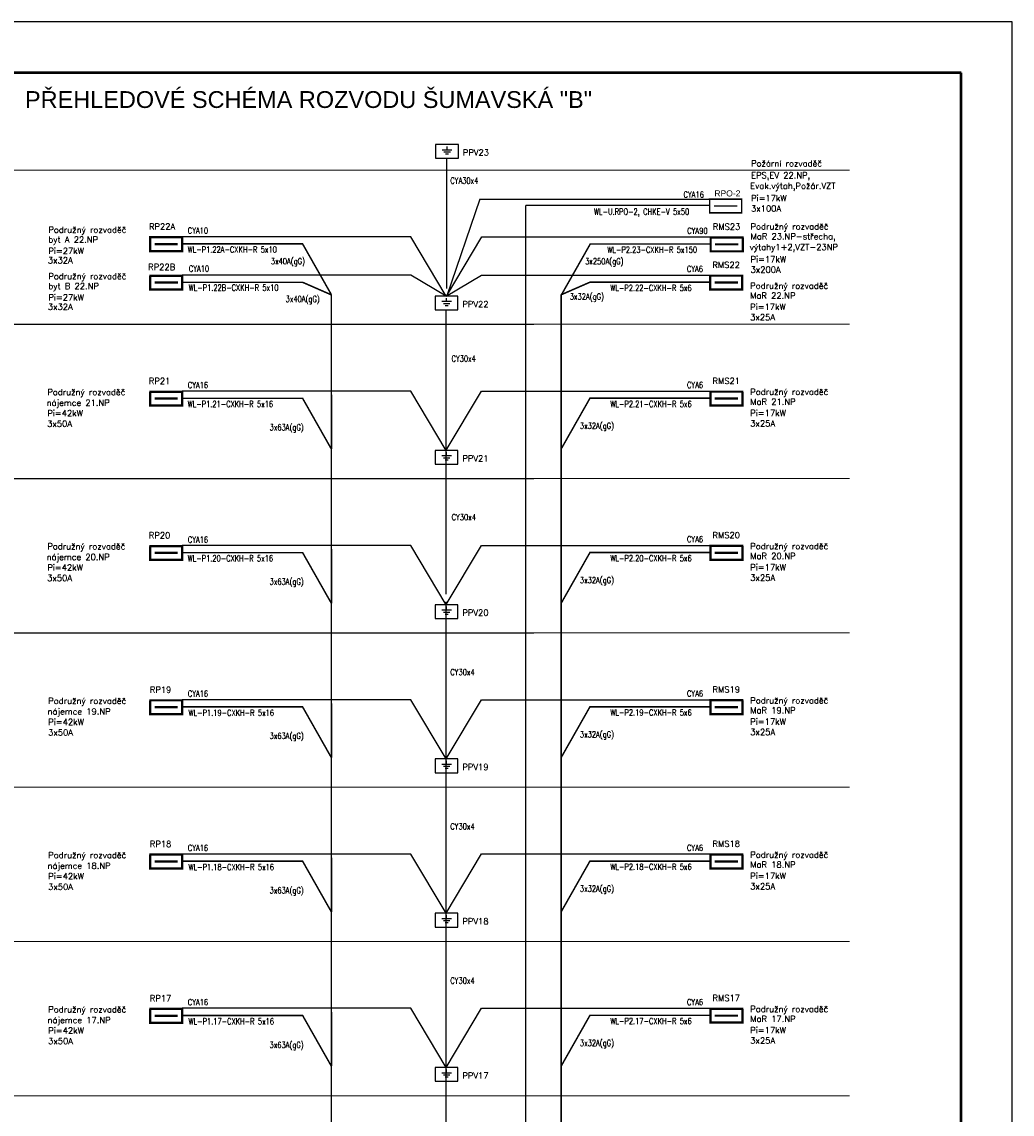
# Model space of a CAD drawing. Header units: millimetres. Extents: x 3792 to 4386, y 957 to 2637.
# Tile 9 of 9: x 3997 to 4386, y 2208 to 2637. Entities that reach past the tile are written whole.
import ezdxf

# ---------------------------------------------------------------- set-up
doc = ezdxf.new("R2010")
doc.units = ezdxf.units.MM
doc.header["$LTSCALE"] = 100
doc.linetypes.add('ČERCHOVANÁ', pattern=[25.4, 12.7, -6.35, 0, -6.35])
doc.linetypes.add('ČÁRKOVANÁ', pattern=[19.05, 12.7, -6.35])
for name, color, linetype, lineweight in [('CP_FRAME', 217, 'Continuous', 50), ('CP_LINENORM', 251, 'Continuous', 25), ('Nové_elektro-popis', 134, 'Continuous', 18), ('Nové_elektro_ESIL_poznámka-legenda', 7, 'Continuous', 18)]:
    doc.layers.add(name, color=color, linetype=linetype, lineweight=lineweight)
doc.layers.add('DATA-PUDORYS', color=7, linetype='Continuous')
doc.layers.add('Nové _elektro_SLP-trasy', color=1, linetype='Continuous')
doc.styles.add('ARIEL', font='arial.ttf', dxfattribs={"width": 0.8})
doc.styles.add('ROMANS', font='ROMANS.shx', dxfattribs={"width": 0.8})
doc.styles.get("Standard").update_dxf_attribs({"font": 'arial.ttf'})

# ---------------------------------------------------------------- blocks, each defined once
blk = doc.blocks.new('2d_iso_creframe_v_wa5oez')
for p, q in [((287, 830), (20, 830)), ((287, 10), (287, 830))]:
    blk.add_line(p, q)
at = {"layer": 'CP_LINENORM', "linetype": 'Continuous'}
for p, q in [((297, 840), (0, 840)), ((297, 0), (297, 840))]:
    blk.add_line(p, q, dxfattribs=at)

msp = doc.modelspace()

# ---------------------------------------------------------------- linework, layer by layer
at = {"layer": 'DATA-PUDORYS', "linetype": 'ČERCHOVANÁ'}
for p, q in [((3942.75, 2518.54), (4197.88, 2518.54)), ((3942.75, 2518.54), (4197.88, 2518.54)), ((3942.75, 2518.54), (4197.88, 2518.54)), ((3942.75, 2457.93), (4197.88, 2457.93)), ((3942.75, 2457.93), (4197.88, 2457.93)), ((3942.75, 2397.33), (4197.88, 2397.33))]:
    msp.add_line(p, q, dxfattribs=at)
at = {"layer": 'Nové _elektro_SLP-trasy'}
for p, q in [((4163.79, 2587.13), (4163.79, 2588.42)), ((4161.89, 2587.13), (4165.7, 2587.13)), ((4162.52, 2586.29), (4165.09, 2586.29)), ((4163.2, 2585.5), (4164.38, 2585.5)), ((4161.71, 2527.57), (4165.52, 2527.57)), ((4163.62, 2527.57), (4163.62, 2528.86)), ((4162.35, 2526.73), (4164.91, 2526.73)), ((4163.03, 2525.94), (4164.21, 2525.94)), ((4163.62, 2466.97), (4163.62, 2468.26)), ((4161.71, 2466.97), (4165.52, 2466.97)), ((4162.35, 2466.13), (4164.91, 2466.13)), ((4163.03, 2465.34), (4164.21, 2465.34)), ((4163.62, 2406.36), (4163.62, 2407.66)), ((4161.71, 2406.36), (4165.52, 2406.36)), ((4162.35, 2405.53), (4164.91, 2405.53)), ((4163.03, 2404.73), (4164.21, 2404.73)), ((4163.62, 2345.76), (4163.62, 2347.05)), ((4161.71, 2345.76), (4165.52, 2345.76)), ((4162.35, 2344.92), (4164.91, 2344.92)), ((4163.03, 2344.13), (4164.21, 2344.13)), ((4161.71, 2285.16), (4165.52, 2285.16)), ((4162.35, 2284.32), (4164.91, 2284.32)), ((4163.03, 2283.53), (4164.21, 2283.53)), ((4163.62, 2285.16), (4163.62, 2286.45)), ((4161.71, 2224.56), (4165.52, 2224.56)), ((4162.35, 2223.72), (4164.91, 2223.72)), ((4163.03, 2222.93), (4164.21, 2222.93)), ((4163.62, 2224.56), (4163.62, 2225.85))]:
    msp.add_line(p, q, dxfattribs=at)
at = {"layer": 'Nové _elektro_SLP-trasy', "color": 3, "linetype": 'ČÁRKOVANÁ', "ltscale": 0.5}
for p, q in [((4163.65, 2532.66), (4163.65, 2583.76)), ((4176.65, 2567.7), (4163.65, 2529.71)), ((4176.65, 2567.7), (4266.56, 2567.7)), ((4149.63, 2552.87), (4059.73, 2552.87)), ((4163.5, 2529.6), (4149.63, 2552.87)), ((4163.59, 2529.6), (4177.46, 2552.87)), ((4177.46, 2552.87), (4267.36, 2552.87)), ((4149.63, 2537.84), (4059.72, 2537.84)), ((4163.5, 2529.6), (4149.63, 2537.84)), ((4163.49, 2529.62), (4177.35, 2537.88)), ((4177.35, 2537.88), (4267.25, 2537.88)), ((4163.48, 2473.1), (4163.48, 2524.2)), ((4149.63, 2492.27), (4059.72, 2492.27)), ((4163.5, 2469), (4149.63, 2492.27)), ((4163.48, 2469.04), (4177.35, 2492.3)), ((4177.35, 2492.3), (4267.25, 2492.3)), ((4163.48, 2412.49), (4163.48, 2485.18)), ((4163.48, 2412.49), (4163.48, 2470.15)), ((4149.63, 2431.67), (4059.72, 2431.67)), ((4163.5, 2408.4), (4149.63, 2431.67)), ((4163.48, 2408.43), (4177.35, 2431.7)), ((4177.35, 2431.7), (4267.25, 2431.7)), ((4163.48, 2351.89), (4163.48, 2409.55)), ((4149.63, 2371.06), (4059.72, 2371.06)), ((4163.5, 2347.8), (4149.63, 2371.06)), ((4163.48, 2347.83), (4177.35, 2371.1)), ((4177.35, 2371.1), (4267.25, 2371.1)), ((4163.48, 2336.73), (4163.48, 2363.98)), ((4163.48, 2291.29), (4163.48, 2348.95)), ((4149.63, 2310.46), (4059.72, 2310.46)), ((4163.5, 2287.19), (4149.63, 2310.46)), ((4163.48, 2287.23), (4177.35, 2310.5)), ((4177.35, 2310.5), (4267.25, 2310.5)), ((4163.48, 2276.13), (4163.48, 2303.37)), ((4163.48, 2230.69), (4163.48, 2288.35)), ((4149.63, 2249.86), (4059.72, 2249.86)), ((4163.5, 2226.59), (4149.63, 2249.86)), ((4163.48, 2226.63), (4177.35, 2249.9)), ((4177.35, 2249.9), (4267.25, 2249.9)), ((4163.48, 2215.53), (4163.48, 2242.77)), ((4163.48, 2170.09), (4163.48, 2227.75))]:
    msp.add_line(p, q, dxfattribs=at)
at = {"layer": 'Nové _elektro_SLP-trasy'}
for points in [[(4159.26, 2583.76), (4168.26, 2583.76), (4168.26, 2589.16), (4159.26, 2589.16)], [(4159.09, 2524.2), (4168.09, 2524.2), (4168.09, 2529.6), (4159.09, 2529.6)], [(4159.09, 2463.6), (4168.09, 2463.6), (4168.09, 2469), (4159.09, 2469)], [(4159.09, 2403), (4168.09, 2403), (4168.09, 2408.4), (4159.09, 2408.4)], [(4159.09, 2342.4), (4168.09, 2342.4), (4168.09, 2347.8), (4159.09, 2347.8)], [(4159.09, 2281.79), (4168.09, 2281.79), (4168.09, 2287.19), (4159.09, 2287.19)], [(4159.09, 2221.19), (4168.09, 2221.19), (4168.09, 2226.59), (4159.09, 2226.59)]]:
    msp.add_lwpolyline(points, close=True, dxfattribs=at)
at = {"layer": 'Nové _elektro_SLP-trasy', "color": 30, "true_color": 0xf8991e, "const_width": 0.6}
for points in [[(4266.93, 2567.65), (4266.93, 2562.3), (4279.5, 2562.3), (4279.5, 2567.72), (4266.57, 2567.72)], [(4194.69, 2565.29), (4194.69, 1228.26)], [(4194.69, 2565.29), (4266.86, 2565.29)], [(4268.68, 2565.03), (4277.79, 2565.03)]]:
    msp.add_lwpolyline(points, dxfattribs=at)
at = {"layer": 'Nové _elektro_SLP-trasy'}
for points, const_width in [([(4047.16, 2552.65), (4047.16, 2547.29), (4059.73, 2547.29), (4059.73, 2552.72), (4046.79, 2552.72)], 0.9), ([(4279.91, 2552.57), (4279.91, 2547.21), (4267.34, 2547.21), (4267.34, 2552.64), (4280.27, 2552.64)], 0.9), ([(4048.91, 2550.03), (4058.01, 2550.03)], 0.9), ([(4059.73, 2550.15), (4107.04, 2550.15), (4118.37, 2530.17)], 0.6), ([(4278.16, 2549.95), (4269.05, 2549.95)], 0.9), ([(4047.22, 2537.54), (4047.22, 2532.19), (4059.79, 2532.19), (4059.79, 2537.62), (4046.86, 2537.62)], 0.9), ([(4279.76, 2537.58), (4279.76, 2532.23), (4267.18, 2532.23), (4267.18, 2537.65), (4280.12, 2537.65)], 0.9), ([(4048.97, 2534.92), (4058.08, 2534.92)], 0.9), ([(4059.79, 2535.04), (4107.06, 2535.04), (4118.39, 2530.09)], 0.6), ([(4278.01, 2534.96), (4268.9, 2534.96)], 0.9), ([(4118.37, 2530.17), (4118.37, 2472.99)], 0.6), ([(4047.18, 2491.97), (4047.18, 2486.61), (4059.75, 2486.61), (4059.75, 2492.04), (4046.81, 2492.04)], 0.9), ([(4048.93, 2489.34), (4058.04, 2489.34)], 0.9), ([(4059.75, 2489.47), (4107.06, 2489.47), (4118.39, 2469.49)], 0.6), ([(4118.37, 2491.07), (4118.37, 2469.43)], 0.6), ([(4118.37, 2490.51), (4118.37, 2469.39)], 0.6), ([(4118.39, 2490.85), (4118.39, 2469.57)], 0.6), ([(4279.8, 2492), (4279.8, 2486.65), (4267.23, 2486.65), (4267.23, 2492.08), (4280.16, 2492.08)], 0.9), ([(4278.05, 2489.38), (4268.94, 2489.38)], 0.9), ([(4118.37, 2469.53), (4118.37, 2412.39)], 0.6), ([(4118.37, 2463.5), (4118.37, 2412.39)], 0.6), ([(4047.18, 2431.37), (4047.18, 2426.01), (4059.75, 2426.01), (4059.75, 2431.44), (4046.81, 2431.44)], 0.9), ([(4048.93, 2428.74), (4058.04, 2428.74)], 0.9), ([(4059.75, 2428.86), (4107.06, 2428.86), (4118.39, 2408.89)], 0.6), ([(4118.37, 2430.47), (4118.37, 2408.83)], 0.6), ([(4118.37, 2429.9), (4118.37, 2408.78)], 0.6), ([(4118.39, 2430.25), (4118.39, 2408.97)], 0.6), ([(4279.8, 2431.4), (4279.8, 2426.05), (4267.23, 2426.05), (4267.23, 2431.47), (4280.16, 2431.47)], 0.9), ([(4278.05, 2428.78), (4268.94, 2428.78)], 0.9), ([(4118.37, 2408.78), (4118.37, 2351.79)], 0.6), ([(4047.18, 2370.76), (4047.18, 2365.41), (4059.75, 2365.41), (4059.75, 2370.84), (4046.81, 2370.84)], 0.9), ([(4048.93, 2368.14), (4058.04, 2368.14)], 0.9), ([(4059.75, 2368.26), (4107.06, 2368.26), (4118.39, 2348.28)], 0.6), ([(4118.37, 2369.3), (4118.37, 2348.18)], 0.6), ([(4118.39, 2369.64), (4118.39, 2348.36)], 0.6), ([(4279.8, 2370.8), (4279.8, 2365.45), (4267.23, 2365.45), (4267.23, 2370.87), (4280.16, 2370.87)], 0.9), ([(4278.05, 2368.18), (4268.94, 2368.18)], 0.9), ([(4118.37, 2348.18), (4118.37, 2336.73)], 0.6), ([(4118.37, 2348.18), (4118.37, 2291.19)], 0.6), ([(4047.18, 2310.16), (4047.18, 2304.81), (4059.75, 2304.81), (4059.75, 2310.23), (4046.81, 2310.23)], 0.9), ([(4118.37, 2308.7), (4118.37, 2287.58)], 0.6), ([(4118.39, 2309.04), (4118.39, 2287.76)], 0.6), ([(4279.8, 2310.2), (4279.8, 2304.84), (4267.23, 2304.84), (4267.23, 2310.27), (4280.16, 2310.27)], 0.9), ([(4048.93, 2307.54), (4058.04, 2307.54)], 0.9), ([(4059.75, 2307.66), (4107.06, 2307.66), (4118.39, 2287.68)], 0.6), ([(4278.05, 2307.58), (4268.94, 2307.58)], 0.9), ([(4118.37, 2287.58), (4118.37, 2276.13)], 0.6), ([(4118.37, 2287.58), (4118.37, 2230.58)], 0.6), ([(4047.18, 2249.56), (4047.18, 2244.21), (4059.75, 2244.21), (4059.75, 2249.63), (4046.81, 2249.63)], 0.9), ([(4118.37, 2248.1), (4118.37, 2226.98)], 0.6), ([(4118.39, 2248.44), (4118.39, 2227.16)], 0.6), ([(4279.8, 2249.6), (4279.8, 2244.24), (4267.23, 2244.24), (4267.23, 2249.67), (4280.16, 2249.67)], 0.9), ([(4048.93, 2246.94), (4058.04, 2246.94)], 0.9), ([(4059.75, 2247.06), (4107.06, 2247.06), (4118.39, 2227.08)], 0.6), ([(4278.05, 2246.97), (4268.94, 2246.97)], 0.9), ([(4118.37, 2226.98), (4118.37, 2215.53)], 0.6), ([(4118.37, 2226.98), (4118.37, 2169.98)], 0.6)]:
    msp.add_lwpolyline(points, dxfattribs=dict(at, const_width=const_width))
at = {"layer": 'Nové _elektro_SLP-trasy', "color": 6, "const_width": 0.6}
for points in [[(4267.34, 2550.07), (4220.03, 2550.07), (4208.69, 2530.09)], [(4267.18, 2535.08), (4219.92, 2535.08), (4208.58, 2530.13)], [(4208.58, 2530.13), (4208.58, 2472.95)], [(4267.23, 2489.5), (4219.92, 2489.5), (4208.58, 2469.52)], [(4208.58, 2472.95), (4208.58, 2408.92)], [(4267.23, 2428.9), (4219.92, 2428.9), (4208.58, 2408.92)], [(4208.58, 2408.92), (4208.58, 2336.73)], [(4267.23, 2368.3), (4219.92, 2368.3), (4208.58, 2348.32)], [(4208.58, 2348.32), (4208.58, 2276.13)], [(4267.23, 2307.7), (4219.92, 2307.7), (4208.58, 2287.72)], [(4208.58, 2287.72), (4208.58, 2215.53)], [(4267.23, 2247.1), (4219.92, 2247.1), (4208.58, 2227.12)], [(4208.58, 2227.12), (4208.58, 2154.93)]]:
    msp.add_lwpolyline(points, dxfattribs=at)
at = {"layer": 'Nové_elektro_ESIL_poznámka-legenda', "linetype": 'ČERCHOVANÁ'}
for p, q in [((3942.75, 2579.14), (4321.85, 2579.14)), ((3942.75, 2518.54), (4321.85, 2518.54)), ((3942.75, 2457.93), (4321.85, 2457.93)), ((3942.75, 2397.33), (4321.85, 2397.33)), ((3942.75, 2336.73), (4321.85, 2336.73)), ((3942.75, 2276.13), (4321.85, 2276.13)), ((3942.75, 2215.53), (4321.85, 2215.53))]:
    msp.add_line(p, q, dxfattribs=at)

# ---------------------------------------------------------------- block references
at = {"layer": 'CP_FRAME', "xscale": 2, "yscale": 2, "zscale": 2}
msp.add_blockref('2d_iso_creframe_v_wa5oez', (3791.74, 957.34), dxfattribs=at)

# ---------------------------------------------------------------- texts
at = {"layer": 'Nové _elektro_SLP-trasy', "color": 30, "true_color": 0xf8991e, "insert": (4268.78, 2571.16), "char_height": 2.4, "width": 10.7246, "attachment_point": 1}
msp.add_mtext('RPO-2', dxfattribs=at)
at = {"layer": 'Nové_elektro-popis', "lineweight": 18, "style": 'ROMANS', "width": 0.8}
for s, p in [('CYA30x4', (4165.07, 2573.77)), ('CYA16', (4256.67, 2568.29)), ('WL-U.RPO-2, CHKE-V 5x50', (4221.48, 2561.59)), ('CYA10', (4061.95, 2554.15)), ('CYA90', (4258.14, 2554.07)), ('WL-P1.22A-CXKH-R 5x10', (4061.9, 2546.7)), ('WL-P2.23-CXKH-R 5x150', (4226.78, 2546.62)), ('CYA10', (4062.36, 2539.2)), ('CYA6', (4257.98, 2539.09)), ('WL-P1.22B-CXKH-R 5x10', (4062.31, 2531.75)), ('WL-P2.22-CXKH-R 5x6', (4227.93, 2531.63)), ('CY30x4', (4165.54, 2503.86)), ('CYA16', (4061.97, 2493.47)), ('CYA6', (4258.03, 2493.51)), ('WL-P2.21-CXKH-R 5x6', (4227.97, 2486.05)), ('WL-P1.21-CXKH-R 5x16', (4061.9, 2486.02)), ('CY30x4', (4165.59, 2441.59)), ('CYA16', (4061.97, 2432.73)), ('CYA6', (4258.03, 2432.91)), ('WL-P1.20-CXKH-R 5x16', (4061.9, 2425.42)), ('WL-P2.20-CXKH-R 5x6', (4227.97, 2425.45)), ('CY30x4', (4165.09, 2380.72)), ('CYA16', (4061.97, 2372.27)), ('CYA6', (4258.03, 2372.31)), ('WL-P1.19-CXKH-R 5x16', (4062.26, 2364.74)), ('WL-P2.19-CXKH-R 5x6', (4227.97, 2364.85)), ('CY30x4', (4165.09, 2320.12)), ('CYA16', (4061.97, 2311.67)), ('CYA6', (4258.03, 2311.7)), ('WL-P1.18-CXKH-R 5x16', (4062.26, 2304.14)), ('WL-P2.18-CXKH-R 5x6', (4227.97, 2304.25)), ('CY30x4', (4165.09, 2259.52)), ('CYA16', (4061.97, 2251.07)), ('CYA6', (4258.03, 2251.1)), ('WL-P1.17-CXKH-R 5x16', (4062.26, 2243.54)), ('WL-P2.17-CXKH-R 5x6', (4227.97, 2243.65))]:
    msp.add_text(s, height=2.4, dxfattribs=at).set_placement(p)
at = {"layer": 'Nové_elektro-popis', "color": 4, "lineweight": 18, "style": 'ROMANS', "width": 0.8}
for s, p in [('3x40A(gG)', (4094.6, 2542.12)), ('3x250A(gG)', (4218.04, 2542.11)), ('3x40A(gG)', (4100.4, 2527.29)), ('3x32A(gG)', (4212.02, 2528.23)), ('3x32A(gG)', (4215.98, 2477.47)), ('3x63A(gG)', (4094.11, 2476.87)), ('3x63A(gG)', (4094.11, 2416.27)), ('3x32A(gG)', (4215.98, 2416.86)), ('3x63A(gG)', (4094.11, 2355.67)), ('3x32A(gG)', (4215.98, 2356.26)), ('3x63A(gG)', (4094.11, 2294.99)), ('3x32A(gG)', (4215.98, 2295.66)), ('3x63A(gG)', (4094.08, 2234.28)), ('3x32A(gG)', (4215.98, 2235.06))]:
    msp.add_text(s, height=2.4, dxfattribs=at).set_placement(p)
at = {"layer": 'Nové_elektro_ESIL_poznámka-legenda', "ltscale": 0.2, "style": 'ARIEL'}
msp.add_text('PŘEHLEDOVÉ SCHÉMA ROZVODU ŠUMAVSKÁ "B"', height=6.6, dxfattribs=at).set_placement((3998.02, 2603.52))
at = {"layer": 'Nové_elektro_ESIL_poznámka-legenda', "color": 1, "lineweight": 30, "ltscale": 0.001, "style": 'ROMANS'}
for s, p in [('PPV23', (4169.98, 2584.83)), ('RP22A', (4046.73, 2555.75)), ('RMS23', (4268.17, 2555.67)), ('RP22B', (4046.42, 2539.86)), ('RMS22', (4268.02, 2540.68)), ('PPV22', (4169.8, 2525.27)), ('RP21', (4046.68, 2495.07)), ('RMS21', (4268.06, 2495.11)), ('PPV21', (4169.8, 2464.67)), ('RP20', (4046.68, 2434.47)), ('RMS20', (4268.06, 2434.51)), ('PPV20', (4169.8, 2404.06)), ('RP19', (4047.05, 2373.8)), ('RMS19', (4268.06, 2373.91)), ('PPV19', (4169.8, 2343.46)), ('RP18', (4047.05, 2313.19)), ('RMS18', (4268.06, 2313.3)), ('PPV18', (4169.8, 2282.86)), ('RP17', (4047.05, 2252.59)), ('RMS17', (4268.06, 2252.7)), ('PPV17', (4169.8, 2222.26))]:
    msp.add_text(s, height=2.4, dxfattribs=at).set_placement(p)
at = {"layer": 'Nové_elektro_ESIL_poznámka-legenda', "color": 7, "ltscale": 0.001, "style": 'ROMANS'}
for s, p in [('Požární rozvaděč ', (4283.19, 2580.54)), ('Evak.výtah,Požár.VZT', (4282.86, 2571.69)), ('EPS,EV 22.NP,', (4283.19, 2575.87)), ('Pi=17kW', (4283.19, 2566.88)), ('3x100A', (4283.19, 2562.81)), ('Podružný rozvaděč ', (4007.2, 2554.48)), ('Podružný rozvaděč ', (4283, 2555.73)), ('byt A 22.NP', (4007.2, 2550.61)), ('MaR 23.NP-střecha,', (4283, 2551.86)), ('Pi=27kW', (4007.2, 2546.17)), ('výtahy1+2,VZT-23NP', (4282.67, 2547.67)), ('3x32A', (4007.01, 2542.48)), ('Pi=17kW', (4283, 2542.87)), ('3x200A', (4283, 2538.8)), ('Podružný rozvaděč ', (4007.2, 2536.22)), ('byt B 22.NP', (4007.2, 2532.35)), ('Podružný rozvaděč ', (4282.85, 2532.49)), ('Pi=27kW', (4007.2, 2527.91)), ('MaR 22.NP', (4282.85, 2528.62)), ('3x32A', (4007.01, 2524.22)), ('Pi=17kW', (4282.85, 2524.18)), ('3x25A', (4282.85, 2520.11)), ('Podružný rozvaděč', (4006.79, 2490.72)), ('Podružný rozvaděč ', (4282.89, 2490.79)), ('nájemce 21.NP', (4006.52, 2486.53)), ('MaR 21.NP', (4282.89, 2486.92)), ('Pi=42kW', (4006.79, 2482.41)), ('Pi=17kW', (4282.89, 2482.48)), ('3x50A', (4006.74, 2478.28)), ('3x25A', (4282.89, 2478.41)), ('Podružný rozvaděč', (4006.79, 2430.11)), ('Podružný rozvaděč ', (4282.89, 2430.19)), ('nájemce 20.NP', (4006.52, 2425.93)), ('MaR 20.NP', (4282.89, 2426.32)), ('Pi=42kW', (4006.79, 2421.81)), ('Pi=17kW', (4282.89, 2421.88)), ('3x50A', (4006.74, 2417.68)), ('3x25A', (4282.89, 2417.8)), ('Podružný rozvaděč', (4007.16, 2369.44)), ('Podružný rozvaděč ', (4282.89, 2369.58)), ('nájemce 19.NP', (4006.88, 2365.25)), ('MaR 19.NP', (4282.89, 2365.72)), ('Pi=42kW', (4007.16, 2361.13)), ('Pi=17kW', (4282.89, 2361.28)), ('3x50A', (4007.1, 2357)), ('3x25A', (4282.89, 2357.2)), ('Podružný rozvaděč', (4007.16, 2308.84)), ('Podružný rozvaděč ', (4282.89, 2308.98)), ('nájemce 18.NP', (4006.88, 2304.65)), ('MaR 18.NP', (4282.89, 2305.12)), ('Pi=42kW', (4007.16, 2300.53)), ('Pi=17kW', (4282.89, 2300.68)), ('3x50A', (4007.1, 2296.4)), ('3x25A', (4282.89, 2296.6)), ('Podružný rozvaděč', (4007.16, 2248.24)), ('Podružný rozvaděč ', (4282.89, 2248.38)), ('nájemce 17.NP', (4006.88, 2244.05)), ('MaR 17.NP', (4282.89, 2244.52)), ('Pi=42kW', (4007.16, 2239.93)), ('Pi=17kW', (4282.89, 2240.08)), ('3x50A', (4007.1, 2235.8)), ('3x25A', (4282.89, 2236))]:
    msp.add_text(s, height=2.4, dxfattribs=at).set_placement(p)

doc.saveas('drawing.dxf')
